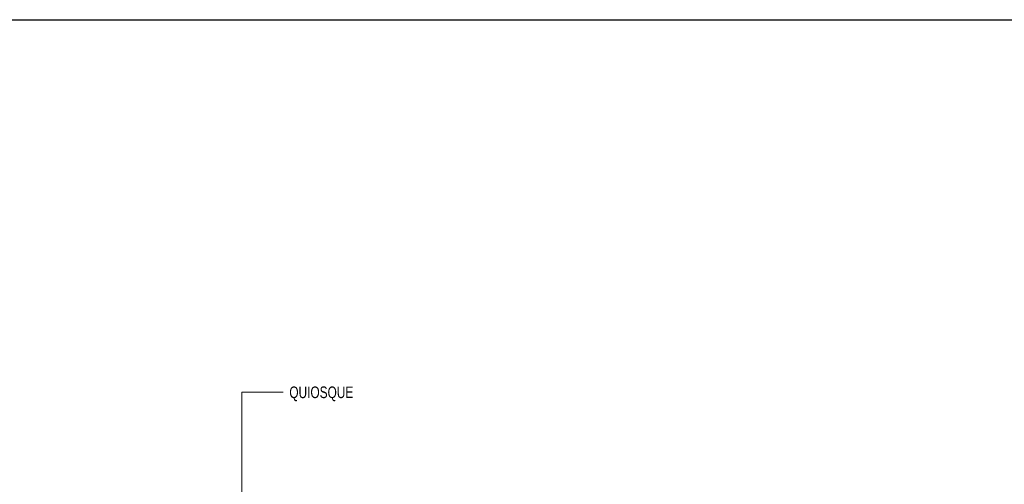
# Model space of a CAD drawing. Header units: millimetres. Extents: x -878167 to -835412, y 145619 to 160658.
# Tile 16 of 27: x -856043 to -847958, y 156844 to 160658. Entities that reach past the tile are written whole.
import ezdxf

# ---------------------------------------------------------------- set-up
doc = ezdxf.new("R2010")
doc.units = ezdxf.units.MM
doc.header["$XCLIPFRAME"] = 2
doc.linetypes.add('Tracejada', pattern=[6.35, 3.175, -3.175])
doc.layers.add('G-ANNO-REFR', color=1, linetype='Tracejada', lineweight=5)
doc.layers.add('G-ANNO-TEXT', color=231, linetype='Continuous', lineweight=5)
doc.styles.add('Swis721 LtCn BT_2', font='swisscl.ttf', dxfattribs={"height": 95})
picture_1 = doc.add_image_def('image1.png', size_in_pixel=(1000, 904))
picture_2 = doc.add_image_def('image2.png', size_in_pixel=(1556, 1639))
picture_3 = doc.add_image_def('image3.png', size_in_pixel=(1500, 1617))

msp = doc.modelspace()

# ---------------------------------------------------------------- linework, layer by layer
at = {"layer": 'G-ANNO-TEXT', "color": 7}
for p, q in [((-854218.624, 157599.512), (-853878.811, 157599.512)), ((-854218.624, 156518.228), (-854218.624, 157599.512))]:
    msp.add_line(p, q, dxfattribs=at)

# ---------------------------------------------------------------- texts
at = {"layer": 'G-ANNO-TEXT', "color": 7, "insert": (-853828.811, 157647.012), "char_height": 95, "width": 625.31625, "attachment_point": 1, "style": 'Swis721 LtCn BT_2'}
msp.add_mtext('QUIOSQUE', dxfattribs=at)

# ---------------------------------------------------------------- pictures from other files: only their frames are drawn
at = {"layer": 'G-ANNO-REFR'}
image = msp.add_image(picture_3, insert=(-857186.931, 151448.631), size_in_units=(3710.145, 4000), rotation=0, dxfattribs=at)
image.set_boundary_path([(-8482.01805, 3972.00604), (-8482.01805, -2106.5771), (7349.9598, -2106.5771), (7349.9598, 3972.00604), (-8482.01805, 3972.00604)])
image.dxf.flags = 15
image = msp.add_image(picture_2, insert=(-853629.823, 151908.178), size_in_units=(6644.068, 7000), rotation=0, dxfattribs=at)
image.set_boundary_path([(-5746.36477, 3110.6263), (-5746.36477, -410.10796), (3424.50077, -410.10796), (3424.50077, 3110.6263), (-5746.36477, 3110.6263)])
image.dxf.flags = 15
image = msp.add_image(picture_1, insert=(-864655.23, 149590.176), size_in_units=(8716.252, 7883.73), rotation=0, dxfattribs=at)
image.set_boundary_path([(-1550.13622, 1358.9007), (-1550.13622, -365.3047), (2942.53869, -365.3047), (2942.53869, 1358.9007), (-1550.13622, 1358.9007)])
image.dxf.flags = 15

doc.saveas('drawing.dxf')
